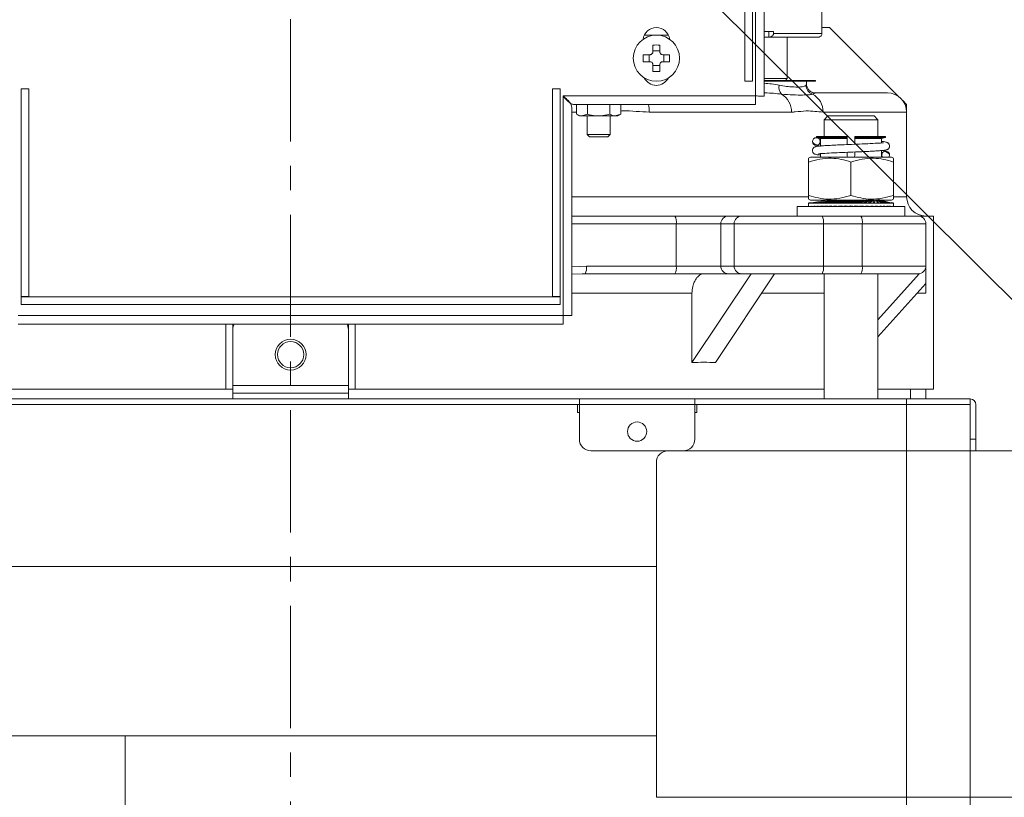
# Model space of a CAD drawing. Header units: inches. Extents: x 201967 to 338763, y -32705 to 30884.
# Tile 46 of 236: x 319928 to 319954, y -10891 to -10871. Entities that reach past the tile are written whole.
import ezdxf

# ---------------------------------------------------------------- set-up
doc = ezdxf.new("R2010")
doc.units = ezdxf.units.IN
doc.header["$MEASUREMENT"] = 0
doc.linetypes.add('CENTER', pattern=[50.8, 31.75, -6.35, 6.35, -6.35])
for name, color, linetype, lineweight in [('01 a1 KONSTRUKCJA żelebet', 200, 'Continuous', 53), ('01h3 KONSTRUKCJA pozycje słupy', 252, 'Continuous', 13), ('KRESKOWANIE-URWANIE', 3, 'Continuous', 13), ('OSIE', 6, 'CENTER', 13), ('wymiar', 1, 'Continuous', 15)]:
    doc.layers.add(name, color=color, linetype=linetype, lineweight=lineweight)
doc.styles.add('RomanS', font='romans.shx')
doc.dimstyles.new('DIM100txt12', dxfattribs={"dimtxt": 12, "dimasz": 1.05, "dimexe": 0, "dimexo": 8, "dimgap": 4, "dimtad": 1, "dimdec": 7, "dimrnd": 0.5, "dimdsep": 46, "dimtxsty": 'RomanS', "dimblk1": 'DIM', "dimblk2": 'DIM', "dimsah": 1, "dimcen": 0.09, "dimse1": 1, "dimse2": 1, "dimclrt": 256, "dimadec": 1, "dimazin": 0, "dimtfac": 1, "dimtdec": 7, "dimtix": 1, "dimtofl": 0, "dimtmove": 2, "dimatfit": 3, "dimfxl": 1, "dimtolj": 1, "dimtzin": 0, "dimarcsym": 0})

# ---------------------------------------------------------------- blocks, each defined once
blk = doc.blocks.new('A$C5C5F7205')
at = {"layer": 'KRESKOWANIE-URWANIE'}
for p, q in [((230, 1350), (404, 1350)), ((407, 1306), (230, 1306))]:
    blk.add_line(p, q, dxfattribs=at)
blk.add_lwpolyline([(230, 1377), (230, 1290), (100, 1290), (100, 1377, -0.414214), (103, 1380), (227, 1380, -0.414214)], format="xyb", close=True, dxfattribs=at)
blk.add_lwpolyline([(368, 707.5), (368, 1306), (407, 1306, -0.414214), (415, 1298), (415, 707.5)], format="xyb", dxfattribs=at)
blk = doc.blocks.new('A$C195A4306')
at = {"layer": 'KRESKOWANIE-URWANIE'}
for p, q in [((55, 824.37), (55, 672.66)), ((57.24, 824.37), (57.24, 672.69)), ((58, 735.5), (58, 676.5)), ((60, 735.5), (60, 676.5)), ((40, 688.95), (40, 694.5)), ((20, 672.5), (38, 690.5)), ((38, 690.5), (40, 690.5)), ((40, 688.95), (52.55, 688.95)), ((52.55, 689.45), (55, 689.45)), ((52.55, 688.95), (52.55, 689.45)), ((53.81, 689.45), (53.81, 687.95)), ((79.86, 688.5), (86.14, 688.5)), ((53.88, 687.95), (41, 687.95)), ((49, 687.95), (49, 677.2)), ((53.81, 687.95), (53.88, 687.95)), ((53.88, 687.95), (55, 687.95)), ((82.09, 684.14), (82.09, 685.92)), ((83.91, 685.92), (83.91, 684.14)), ((79.58, 683.41), (81.36, 683.41)), ((81.1, 683.41), (81.1, 681.59)), ((83.91, 684.4), (82.09, 684.4)), ((84.64, 683.41), (86.42, 683.41)), ((84.9, 681.59), (84.9, 683.41)), ((81.36, 681.59), (79.58, 681.59)), ((82.09, 679.08), (82.09, 680.86)), ((82.09, 680.6), (83.91, 680.6)), ((83.91, 680.86), (83.91, 679.08)), ((86.42, 681.59), (84.64, 681.59)), ((41.7, 676.7), (41.7, 676.5)), ((41.7, 676.7), (41.84, 676.7)), ((41.7, 676.5), (41.84, 676.5)), ((41.84, 676.7), (41.84, 676.5)), ((41.84, 676.7), (55, 676.7)), ((41.84, 676.5), (55, 676.5)), ((44, 676.5), (44, 675.79)), ((49, 677.2), (49.5, 676.7)), ((49, 677.2), (55, 677.2)), ((58, 676.5), (60, 676.5)), ((23, 673.5), (41.77, 673.5)), ((41.77, 673.5), (41.83, 673.5)), ((54.74, 673.5), (55, 673.5)), ((55, 672.66), (56.5, 672.66)), ((57.24, 672.69), (107.24, 672.69)), ((107.24, 672.69), (107.24, 615.69)), ((108, 674.5), (110, 674.5)), ((108, 620.6), (108, 674.5)), ((110, 620.6), (110, 674.5)), ((248, 674.5), (246, 674.5)), ((246, 674.5), (246, 620.6)), ((248, 674.5), (248, 620.6)), ((18, 670.5), (19, 671.5)), ((18, 646.5), (18, 670.5)), ((57.21, 670.45), (57.21, 671.95)), ((57.21, 670.45), (104.29, 670.45)), ((92.23, 670.45), (92.23, 667.95)), ((95.11, 670.45), (95.11, 667.95)), ((100.89, 670.45), (100.89, 667.95)), ((103.77, 670.45), (103.77, 667.95)), ((18, 668.5), (18, 646.5)), ((39.71, 668.5), (18, 668.5)), ((84.83, 668.5), (47.93, 668.5)), ((92.23, 667.95), (93, 667.5)), ((92.23, 667.95), (93.67, 667.5)), ((100.89, 667.95), (102.33, 667.5)), ((103, 667.5), (103.77, 667.95)), ((105, 668.5), (103.77, 668.5)), ((105, 669.74), (105, 615.66)), ((26.45, 667.5), (25.45, 666.5)), ((25.45, 666.5), (25.45, 662.2)), ((39.45, 666.5), (25.45, 666.5)), ((26.45, 667.5), (38.45, 667.5)), ((39.45, 666.5), (38.45, 667.5)), ((39.45, 662.2), (39.45, 666.5)), ((93.67, 667.5), (93, 667.5)), ((98, 667.5), (93.67, 667.5)), ((95, 667.5), (95, 662.7)), ((102.33, 667.5), (98, 667.5)), ((101, 662.7), (101, 667.5)), ((103, 667.5), (102.33, 667.5)), ((95, 662.7), (95.6, 662.1)), ((95, 662.7), (101, 662.7)), ((100.4, 662.1), (101, 662.7)), ((23.51, 662.2), (23.51, 661.9)), ((23.51, 662.2), (31.45, 662.2)), ((23.51, 661.9), (31.45, 661.9)), ((23.51, 661.9), (24.51, 661.63)), ((24.51, 661.63), (31.45, 661.63)), ((24.51, 661.63), (24.51, 660.5)), ((31.45, 661.9), (31.45, 662.2)), ((31.45, 661.63), (31.45, 661.9)), ((31.45, 660.14), (31.45, 661.63)), ((33.45, 662.2), (41.4, 662.2)), ((33.45, 662.2), (33.45, 661.9)), ((33.45, 661.9), (41.4, 661.9)), ((33.45, 661.9), (33.45, 661.63)), ((33.45, 661.63), (40.39, 661.63)), ((33.45, 661.63), (33.45, 660.06)), ((40.39, 661.63), (41.4, 661.9)), ((40.39, 659.69), (40.39, 661.63)), ((41.4, 661.9), (41.4, 662.2)), ((100.4, 662.1), (95.6, 662.1)), ((24.51, 658.51), (24.51, 657.22)), ((31.45, 657.22), (31.45, 658.14)), ((33.45, 658.06), (33.45, 657.22)), ((40.39, 657.22), (40.39, 657.7)), ((21.95, 656.8), (21.45, 656.51)), ((21.45, 655.53), (21.45, 646.87)), ((21.95, 656.8), (42.95, 656.8)), ((32.45, 655.53), (32.45, 646.87)), ((43.45, 656.51), (42.95, 656.8)), ((43.45, 655.53), (43.45, 646.87)), ((18, 646.5), (21.43, 646.5)), ((21.45, 644.9), (21.44, 644.9)), ((21.45, 645.89), (21.95, 645.6)), ((21.45, 644.9), (21.45, 644.8)), ((21.45, 644.9), (21.45, 644.9)), ((21.45, 644.81), (21.45, 644.09)), ((21.45, 644.8), (21.52, 644.8)), ((22, 645.01), (21.52, 644.9)), ((21.52, 644.9), (21.52, 644.8)), ((21.52, 644.9), (21.56, 644.9)), ((21.56, 644.8), (21.52, 644.8)), ((21.56, 644.9), (21.73, 644.94)), ((21.56, 644.9), (21.56, 644.8)), ((21.75, 644.85), (21.56, 644.8)), ((21.56, 644.8), (21.75, 644.8)), ((22.02, 644.97), (21.75, 644.9)), ((21.75, 644.9), (21.84, 644.9)), ((21.75, 644.9), (21.75, 644.8)), ((21.84, 644.8), (21.75, 644.8)), ((21.84, 644.9), (22.12, 644.97)), ((21.84, 644.9), (21.84, 644.8)), ((22.16, 644.88), (21.84, 644.8)), ((21.84, 644.8), (22.16, 644.8)), ((32.45, 645.6), (21.95, 645.6)), ((22.16, 644.9), (22.29, 644.9)), ((22.16, 644.9), (22.16, 644.8)), ((22.29, 644.8), (22.16, 644.8)), ((22.29, 644.9), (22.66, 645.01)), ((22.71, 644.93), (22.29, 644.8)), ((22.29, 644.9), (22.29, 644.8)), ((22.29, 644.8), (22.73, 644.8)), ((24.96, 645.7), (22.73, 644.9)), ((22.73, 644.9), (22.9, 644.9)), ((22.73, 644.9), (22.73, 644.8)), ((22.9, 644.8), (22.73, 644.8)), ((22.9, 644.9), (25.01, 645.7)), ((23.39, 644.99), (22.9, 644.8)), ((22.9, 644.9), (22.9, 644.8)), ((22.9, 644.8), (23.45, 644.8)), ((25.07, 645.7), (23.45, 644.9)), ((23.45, 644.9), (23.45, 644.8)), ((23.45, 644.9), (23.66, 644.9)), ((23.66, 644.8), (23.45, 644.8)), ((23.66, 644.9), (25.19, 645.7)), ((25.19, 645.6), (23.66, 644.8)), ((23.66, 644.9), (23.66, 644.8)), ((23.66, 644.8), (24.31, 644.8)), ((25.3, 645.7), (24.31, 644.9)), ((24.31, 644.9), (24.55, 644.9)), ((24.31, 644.9), (24.31, 644.8)), ((24.55, 644.8), (24.31, 644.8)), ((24.55, 644.9), (25.48, 645.7)), ((25.48, 645.6), (24.55, 644.8)), ((24.55, 644.9), (24.55, 644.8)), ((24.55, 644.8), (25.31, 644.8)), ((25.63, 645.7), (25.31, 644.9)), ((25.31, 644.9), (25.57, 644.9)), ((25.31, 644.9), (25.31, 644.8)), ((25.57, 644.8), (25.31, 644.8)), ((25.57, 644.9), (25.89, 645.7)), ((25.89, 645.6), (25.57, 644.8)), ((25.57, 644.9), (25.57, 644.8)), ((25.57, 644.8), (26.41, 644.8)), ((26.08, 645.7), (26.41, 644.9)), ((26.41, 644.8), (26.08, 645.6)), ((26.7, 644.9), (26.39, 645.7)), ((26.41, 644.9), (26.7, 644.9)), ((26.41, 644.9), (26.41, 644.8)), ((26.7, 644.8), (26.41, 644.8)), ((26.63, 645.7), (27.61, 644.9)), ((27.61, 644.8), (26.63, 645.6)), ((26.7, 644.9), (26.7, 644.8)), ((26.7, 644.8), (27.61, 644.8)), ((27.93, 644.9), (26.99, 645.7)), ((27.26, 645.7), (28.89, 644.9)), ((28.89, 644.8), (27.26, 645.6)), ((27.61, 644.9), (27.93, 644.9)), ((27.61, 644.9), (27.61, 644.8)), ((27.93, 644.8), (27.61, 644.8)), ((29.22, 644.9), (27.68, 645.7)), ((27.93, 644.9), (27.93, 644.8)), ((27.93, 644.8), (28.89, 644.8)), ((27.98, 645.7), (30.22, 644.9)), ((30.22, 644.8), (27.98, 645.6)), ((30.56, 644.9), (28.45, 645.7)), ((31.59, 644.8), (28.77, 645.6)), ((28.89, 644.9), (29.22, 644.9)), ((28.89, 644.9), (28.89, 644.8)), ((29.22, 644.8), (28.89, 644.8)), ((29.22, 644.9), (29.22, 644.8)), ((29.22, 644.8), (30.22, 644.8)), ((31.93, 644.9), (29.27, 645.7)), ((32.97, 644.8), (29.62, 645.6)), ((30.22, 644.9), (30.22, 644.8)), ((30.22, 644.9), (30.56, 644.9)), ((30.56, 644.8), (30.22, 644.8)), ((30.56, 644.9), (30.56, 644.8)), ((30.56, 644.8), (31.59, 644.8)), ((33.32, 644.9), (30.58, 645.59)), ((34.68, 644.9), (31.44, 645.62)), ((31.59, 644.9), (31.59, 644.8)), ((31.59, 644.9), (31.93, 644.9)), ((31.93, 644.8), (31.59, 644.8)), ((31.93, 644.9), (31.93, 644.8)), ((31.93, 644.8), (32.97, 644.8)), ((34.34, 644.8), (32.13, 645.26)), ((36.02, 644.9), (32.38, 645.62)), ((42.95, 645.6), (32.45, 645.6)), ((32.97, 644.9), (32.97, 644.8)), ((32.97, 644.9), (33.32, 644.9)), ((33.32, 644.8), (32.97, 644.8)), ((33.32, 644.9), (33.32, 644.8)), ((33.32, 644.8), (34.34, 644.8)), ((37.29, 644.9), (33.58, 645.58)), ((33.93, 645.6), (38.2, 644.9)), ((34.34, 644.9), (34.34, 644.8)), ((34.34, 644.9), (34.68, 644.9)), ((34.68, 644.8), (34.34, 644.8)), ((38.49, 644.9), (34.4, 645.61)), ((34.68, 644.9), (34.68, 644.8)), ((34.68, 644.8), (35.68, 644.8)), ((35.68, 644.8), (34.73, 644.98)), ((34.88, 645.6), (39.33, 644.9)), ((39.6, 644.9), (35.54, 645.57)), ((35.68, 644.9), (35.68, 644.8)), ((35.68, 644.9), (36.02, 644.9)), ((36.02, 644.8), (35.68, 644.8)), ((35.79, 645.6), (40.35, 644.9)), ((36.02, 644.9), (36.02, 644.8)), ((36.02, 644.8), (36.98, 644.8)), ((36.98, 644.8), (36.05, 644.96)), ((40.59, 644.9), (36.22, 645.61)), ((36.66, 645.6), (41.25, 644.9)), ((36.98, 644.9), (37.29, 644.9)), ((36.98, 644.9), (36.98, 644.8)), ((37.29, 644.8), (36.98, 644.8)), ((41.45, 644.9), (37.05, 645.61)), ((37.29, 644.9), (37.29, 644.8)), ((37.29, 644.8), (38.2, 644.8)), ((38.2, 644.8), (37.32, 644.94)), ((38.2, 644.9), (38.2, 644.8)), ((38.2, 644.9), (38.49, 644.9)), ((38.49, 644.8), (38.2, 644.8)), ((38.49, 644.9), (38.49, 644.8)), ((38.49, 644.8), (39.33, 644.8)), ((39.33, 644.8), (38.51, 644.93)), ((42.74, 644.9), (38.66, 645.58)), ((39.33, 644.9), (39.6, 644.9)), ((39.33, 644.9), (39.33, 644.8)), ((39.6, 644.8), (39.33, 644.8)), ((40.35, 644.8), (39.6, 644.91)), ((39.6, 644.9), (39.6, 644.8)), ((39.6, 644.8), (40.35, 644.8)), ((40.35, 644.9), (40.35, 644.8)), ((40.35, 644.9), (40.59, 644.9)), ((40.59, 644.8), (40.35, 644.8)), ((40.59, 644.9), (40.59, 644.8)), ((40.59, 644.8), (41.25, 644.8)), ((41.25, 644.8), (40.64, 644.91)), ((41.25, 644.9), (41.25, 644.8)), ((41.25, 644.9), (41.45, 644.9)), ((41.45, 644.8), (41.25, 644.8)), ((41.45, 644.9), (41.45, 644.8)), ((42, 644.8), (41.45, 644.89)), ((41.45, 644.8), (42, 644.8)), ((41.49, 644.98), (42, 644.9)), ((42.17, 644.9), (41.6, 644.99)), ((42, 644.9), (42, 644.8)), ((42, 644.9), (42.17, 644.9)), ((42.17, 644.8), (42, 644.8)), ((42.17, 644.9), (42.17, 644.8)), ((42.61, 644.8), (42.17, 644.87)), ((42.17, 644.8), (42.61, 644.8)), ((42.21, 644.96), (42.61, 644.9)), ((42.61, 644.9), (42.61, 644.8)), ((42.61, 644.9), (42.74, 644.9)), ((42.74, 644.8), (42.61, 644.8)), ((42.74, 644.9), (42.74, 644.8)), ((43.06, 644.8), (42.74, 644.85)), ((42.74, 644.8), (43.06, 644.8)), ((42.77, 644.95), (43.06, 644.9)), ((43.15, 644.9), (42.86, 644.95)), ((42.95, 645.6), (43.45, 645.89)), ((43.06, 644.9), (43.06, 644.8)), ((43.06, 644.9), (43.15, 644.9)), ((43.15, 644.8), (43.06, 644.8)), ((43.15, 644.9), (43.15, 644.8)), ((43.34, 644.8), (43.15, 644.83)), ((43.15, 644.8), (43.34, 644.8)), ((43.39, 644.9), (43.17, 644.94)), ((43.17, 644.93), (43.34, 644.9)), ((43.34, 644.9), (43.34, 644.8)), ((43.34, 644.9), (43.39, 644.9)), ((43.39, 644.8), (43.34, 644.8)), ((43.39, 644.9), (43.39, 644.8)), ((43.39, 644.8), (43.45, 644.8)), ((43.41, 646.5), (105, 646.5)), ((43.45, 644.9), (43.45, 644.8)), ((43.45, 644.9), (43.45, 644.8)), ((43.45, 644.09), (43.45, 644.81)), ((43.45, 644.8), (43.45, 644.8)), ((18.45, 644), (18.45, 641.5)), ((18.45, 644), (46.45, 644)), ((21.45, 644.1), (21.45, 644)), ((21.52, 644.1), (21.52, 644)), ((21.56, 644.1), (21.56, 644)), ((21.7, 644.03), (21.56, 644)), ((21.75, 644.1), (21.75, 644)), ((21.84, 644.1), (21.84, 644)), ((22.16, 644.08), (21.84, 644)), ((22.16, 644.1), (22.16, 644)), ((22.65, 644.11), (22.29, 644)), ((22.29, 644.1), (22.44, 644.1)), ((22.29, 644.1), (22.29, 644)), ((22.73, 644.1), (22.73, 644)), ((22.9, 644.1), (23.1, 644.1)), ((22.9, 644.1), (22.9, 644)), ((23.16, 644.1), (22.9, 644)), ((23.45, 644.1), (23.45, 644)), ((23.66, 644.1), (24.06, 644.1)), ((23.66, 644.1), (23.66, 644)), ((23.85, 644.1), (23.66, 644)), ((24.31, 644.1), (24.31, 644)), ((24.55, 644.1), (24.92, 644.1)), ((24.55, 644.1), (24.55, 644)), ((25.31, 644.1), (25.31, 644)), ((25.57, 644.1), (26.21, 644.1)), ((25.57, 644.1), (25.57, 644)), ((26.41, 644.1), (26.41, 644)), ((26.7, 644.1), (27.27, 644.1)), ((26.7, 644.1), (26.7, 644)), ((27.61, 644.1), (27.61, 644)), ((27.93, 644.1), (28.68, 644.1)), ((27.93, 644.1), (27.93, 644)), ((28.89, 644), (28.68, 644.1)), ((28.89, 644.1), (28.89, 644)), ((29.22, 644.1), (30.22, 644.1)), ((29.22, 644.1), (29.22, 644)), ((30.22, 644), (29.94, 644.1)), ((30.22, 644.1), (30.22, 644)), ((30.56, 644.1), (31.59, 644.1)), ((30.56, 644.1), (30.56, 644)), ((31.59, 644), (31.15, 644.12)), ((31.59, 644.1), (31.59, 644)), ((31.93, 644.1), (32.97, 644.1)), ((31.93, 644.1), (31.93, 644)), ((32.97, 644), (32.45, 644.12)), ((32.97, 644.1), (32.97, 644)), ((33.32, 644.1), (34.34, 644.1)), ((33.32, 644.1), (33.32, 644)), ((34.34, 644), (33.75, 644.12)), ((34.34, 644.1), (34.34, 644)), ((34.68, 644.1), (35.68, 644.1)), ((34.68, 644.1), (34.68, 644)), ((35.68, 644), (35.03, 644.12)), ((35.68, 644.1), (35.68, 644)), ((36.02, 644.1), (36.02, 644)), ((36.22, 644.1), (36.98, 644.1)), ((36.98, 644), (36.27, 644.12)), ((36.98, 644.1), (36.98, 644)), ((37.29, 644.1), (37.29, 644)), ((38.2, 644), (37.45, 644.12)), ((37.59, 644.1), (38.2, 644.1)), ((38.2, 644.1), (38.2, 644)), ((38.49, 644.1), (38.49, 644)), ((39.33, 644), (38.54, 644.12)), ((38.7, 644.1), (39.33, 644.1)), ((39.33, 644.1), (39.33, 644)), ((39.6, 644.1), (39.6, 644)), ((40.35, 644), (39.66, 644.11)), ((40.02, 644.1), (40.35, 644.1)), ((40.35, 644.1), (40.35, 644)), ((40.59, 644.1), (40.59, 644)), ((41.25, 644), (40.64, 644.09)), ((40.92, 644.1), (41.25, 644.1)), ((41.25, 644.1), (41.25, 644)), ((42, 644), (41.35, 644.1)), ((41.45, 644.1), (41.45, 644)), ((41.75, 644.1), (42, 644.1)), ((42, 644.1), (42, 644)), ((42.17, 644.1), (42.17, 644)), ((42.61, 644), (42.17, 644.07)), ((42.52, 644.1), (42.61, 644.1)), ((42.61, 644.1), (42.61, 644)), ((43.06, 644), (42.61, 644.07)), ((42.74, 644.1), (42.74, 644)), ((43.06, 644.1), (43.06, 644)), ((43.34, 644), (43.06, 644.05)), ((43.15, 644.1), (43.15, 644)), ((43.34, 644.1), (43.34, 644)), ((43.39, 644.1), (43.39, 644)), ((43.45, 644.1), (43.45, 644)), ((43.45, 644.1), (43.45, 644)), ((46.45, 641.5), (46.45, 644)), ((11, 641.5), (11, 596.5)), ((11, 641.5), (15, 641.5)), ((13, 628.5), (13, 639.5)), ((29.53, 639.5), (13, 639.5)), ((15, 641.5), (29.87, 641.5)), ((39.62, 639.5), (29.53, 639.5)), ((29.53, 639.5), (29.53, 628.5)), ((29.87, 641.5), (39.97, 641.5)), ((39.62, 628.5), (39.62, 639.5)), ((62.79, 639.5), (39.62, 639.5)), ((39.97, 641.5), (60.82, 641.5)), ((60.82, 641.5), (64.29, 641.5)), ((62.79, 639.5), (62.79, 628.5)), ((66.26, 639.5), (62.79, 639.5)), ((64.29, 641.5), (78.2, 641.5)), ((66.26, 628.5), (66.26, 639.5)), ((77.85, 639.5), (66.26, 639.5)), ((77.85, 639.5), (77.85, 628.5)), ((105, 639.5), (77.85, 639.5)), ((78.2, 641.5), (105, 641.5)), ((13, 628.5), (29.53, 628.5)), ((13, 628.5), (13, 623.99)), ((29.53, 628.5), (39.62, 628.5)), ((39.62, 628.5), (62.79, 628.5)), ((62.79, 628.5), (66.26, 628.5)), ((66.26, 628.5), (77.85, 628.5)), ((77.85, 628.5), (101.17, 628.5)), ((101.17, 628.5), (105, 628.31)), ((25.45, 614.56), (14.73, 626.52)), ((29.87, 626.5), (15, 626.5)), ((25.45, 626.5), (25.45, 594)), ((39.97, 626.5), (29.87, 626.5)), ((39.45, 594), (39.45, 626.5)), ((60.82, 626.5), (39.97, 626.5)), ((67.62, 603.45), (52.28, 626.5)), ((73.75, 603.45), (58.41, 626.5)), ((64.29, 626.5), (60.82, 626.5)), ((78.2, 626.5), (64.29, 626.5)), ((101.52, 626.5), (78.2, 626.5)), ((102.31, 626.48), (101.52, 626.5)), ((105, 626.4), (102.31, 626.48)), ((25.45, 610.1), (13, 623.99)), ((15.23, 621.5), (13, 621.5)), ((55.61, 621.5), (39.45, 621.5)), ((73.75, 621.5), (73.75, 603.45)), ((105, 621.5), (73.75, 621.5)), ((110, 620.6), (108, 620.6)), ((108, 618.5), (108, 620.5)), ((248, 620.5), (108, 620.5)), ((246, 620.6), (248, 620.6)), ((248, 618.5), (248, 620.5)), ((248, 618.5), (108, 618.5)), ((105, 615.66), (106.5, 615.66)), ((107.21, 613.45), (107.21, 614.95)), ((107.24, 615.69), (248.76, 615.69)), ((107.21, 613.45), (248.79, 613.45)), ((161.2, 596.5), (161.2, 613.45)), ((163, 613.45), (163, 612)), ((163, 597.5), (163, 612)), ((193, 612), (193, 613.45)), ((193, 597.5), (193, 612)), ((194.8, 613.45), (194.8, 596.5)), ((11, 596.5), (25.45, 596.5)), ((13, 596.5), (13, 594)), ((17, 596.5), (17, 594)), ((39.45, 596.5), (161.2, 596.5)), ((163, 596.5), (161.2, 596.5)), ((193, 597.5), (163, 597.5)), ((163, 595.5), (163, 597.5)), ((193, 595.5), (193, 597.5)), ((194.8, 596.5), (193, 596.5)), ((194.8, 596.5), (316.55, 596.5)), ((1.5, 592.5), (1.5, 594)), ((1.5, 594), (18, 594)), ((18, 592.5), (18, 594)), ((18, 594), (73, 594)), ((73, 594), (103, 594)), ((73, 592.5), (73, 594)), ((103, 594), (103, 592.5)), ((103, 594), (253, 594)), ((163, 594), (163, 595.5)), ((193, 595.5), (163, 595.5)), ((193, 594), (193, 595.5)), ((0, 583.5), (0, 592.5)), ((1.5, 592.5), (18, 592.5)), ((1.5, 592.5), (1.5, 239.5)), ((18, 592.5), (73, 592.5)), ((18, 592.5), (18, 239.5)), ((18, 592.5), (72.5, 592.5)), ((72.5, 590.5), (72.5, 592.5)), ((73, 583.5), (73, 592.5)), ((103, 592.5), (73, 592.5)), ((103, 583.5), (103, 592.5)), ((103, 592.5), (253, 592.5)), ((103.5, 592.5), (103.5, 590.5)), ((103.5, 592.5), (252.5, 592.5)), ((73, 590.5), (72.5, 590.5)), ((103.5, 590.5), (103, 590.5)), ((0, 583.5), (1.5, 583.5)), ((0, 580.5), (0, 583.5)), ((1.5, 580.5), (0, 580.5)), ((76, 580.5), (100, 580.5))]:
    blk.add_line(p, q, dxfattribs=at)
at = {"layer": 'KRESKOWANIE-URWANIE', "flags": 128}
blk.add_lwpolyline([(22.61, 656.8), (22.52, 656.97), (22.44, 657.35)], dxfattribs=at)
at = {"layer": 'KRESKOWANIE-URWANIE'}
for centre, radius in [((83, 682.5), 6), ((41.46, 660.85), 1), ((178, 605.5), 4), ((178, 605.5), 3.4), ((88, 585.5), 2.5)]:
    blk.add_circle(centre, radius, dxfattribs=at)
for centre, radius, start, end in [((83, 686.95), 3.5, 7.2804, 172.7196), ((83, 656.33), 29.6, 88.2333, 91.7667), ((109.27, 682.5), 29.7, 178.2391, 181.7609), ((56.73, 682.5), 29.7, 358.2391, 1.7609), ((83, 708.82), 29.75, 268.2424, 271.7576), ((41.6, 675.54), 2.53, 289.5267, 358.5973), ((48.56, 674.87), 2.59, 318.5983, 13.6071), ((83, 678.95), 3.5, 206.6534, 333.3466), ((23, 668.5), 5, 90, 180), ((44.75, 668.67), 5.04, 117.1204, 181.9078), ((53.01, 668.72), 5.09, 119.5181, 182.5334), ((54.62, 673.89), 0.41, 286.9049, 339.435), ((92.99, 668.52), 8.16, 166.3478, 180.165), ((23.44, 657.35), 1, 326.633, 180), ((13, 646.5), 5, 270, 0), ((15, 639.5), 2, 90, 180), ((32.67, 639.98), 3.18, 151.5179, 188.7802), ((42.76, 639.98), 3.18, 151.5179, 188.7802), ((60.81, 639.52), 1.98, 359.5632, 89.5602), ((64.28, 639.52), 1.98, 359.564, 89.5602), ((80.99, 639.98), 3.18, 151.5179, 188.7802), ((15, 628.5), 2, 180, 270), ((32.67, 628.02), 3.18, 171.2206, 208.4806), ((42.76, 628.02), 3.18, 171.2206, 208.4806), ((60.81, 628.48), 1.98, 270.4415, 0.4368), ((64.28, 628.48), 1.98, 270.4415, 0.436), ((80.99, 628.02), 3.18, 171.2206, 208.4806), ((104.31, 628.02), 3.18, 171.2199, 208.4814), ((166, 612), 3, 150, 180), ((190, 612), 3, 0, 30), ((1.5, 592.5), 1.5, 90, 180), ((76, 583.5), 3, 180, 270), ((100, 583.5), 3, 270, 0)]:
    blk.add_arc(centre, radius, start, end, dxfattribs=at)
blk.add_ellipse((178, 442.23), major_axis=(152.79, -144.71), ratio=0.465866, start_param=2.660522, end_param=2.708431, dxfattribs=at)
for points, knots in [([(41, 687.95), (41, 687.95), (40.91, 687.95), (40.72, 687.98), (40.44, 688.1), (40.19, 688.33), (40.03, 688.62), (40.01, 688.84), (40, 688.95)], [0, 0, 0, 0, 0.005583, 0.165792, 0.381096, 0.589431, 0.794669, 1, 1, 1, 1]), ([(52.55, 688.95), (52.56, 688.86), (52.58, 688.68), (52.74, 688.42), (53.03, 688.16), (53.42, 688), (53.7, 687.97), (53.81, 687.95)], [0, 0, 0, 0, 0.151796, 0.302903, 0.514949, 0.808194, 1, 1, 1, 1]), ([(81.36, 683.41), (81.44, 683.42), (81.6, 683.44), (81.82, 683.56), (81.98, 683.74), (82.07, 683.95), (82.08, 684.09), (82.09, 684.14)], [0, 0, 0, 0, 0.213468, 0.427013, 0.638826, 0.849936, 1, 1, 1, 1]), ([(83.91, 684.14), (83.92, 684.06), (83.94, 683.9), (84.06, 683.68), (84.24, 683.52), (84.45, 683.43), (84.59, 683.42), (84.64, 683.41)], [0, 0, 0, 0, 0.213498, 0.427019, 0.638851, 0.849937, 1, 1, 1, 1]), ([(82.09, 680.86), (82.08, 680.94), (82.06, 681.1), (81.94, 681.32), (81.76, 681.48), (81.55, 681.57), (81.41, 681.58), (81.36, 681.59)], [0, 0, 0, 0, 0.213444, 0.427013, 0.638848, 0.849935, 1, 1, 1, 1]), ([(84.64, 681.59), (84.56, 681.58), (84.4, 681.56), (84.18, 681.44), (84.02, 681.26), (83.93, 681.05), (83.92, 680.91), (83.91, 680.86)], [0, 0, 0, 0, 0.213468, 0.427036, 0.638871, 0.849933, 1, 1, 1, 1]), ([(43.97, 675.78), (43.98, 675.65), (43.99, 675.28), (43.72, 674.59), (43.17, 673.96), (42.51, 673.6), (42.01, 673.5), (41.83, 673.51), (41.78, 673.51)], [0, 0, 0, 0, 0.112262, 0.32064, 0.545658, 0.742652, 0.925952, 1, 1, 1, 1]), ([(44.03, 675.79), (44.03, 675.72), (44.03, 675.63), (44.11, 675.51), (44.13, 675.48)], [0, 0, 0, 0, 0.749573, 1, 1, 1, 1]), ([(44.13, 675.48), (44.39, 675.32), (44.8, 675.06), (46.11, 674.99), (47.49, 675.02), (49.15, 675.15), (50.43, 675.37), (51.08, 675.48)], [0, 0, 0, 0, 0.286233, 0.463234, 0.645147, 0.820088, 1, 1, 1, 1]), ([(51.08, 675.48), (51.74, 675.62), (52.97, 675.87), (54.36, 675.94), (55, 675.97)], [0, 0, 0, 0, 0.534358, 1, 1, 1, 1]), ([(42.45, 673.15), (42.26, 673.24), (41.88, 673.42), (41.81, 673.47), (41.77, 673.5)], [0, 0, 0, 0, 0.495881, 1, 1, 1, 1]), ([(50.51, 673.15), (49.48, 673.07), (47.39, 672.92), (45.09, 672.94), (43.45, 672.94), (42.79, 673.08), (42.45, 673.15)], [0, 0, 0, 0, 0.276766, 0.561639, 0.7788, 1, 1, 1, 1]), ([(54.74, 673.5), (53.99, 673.47), (52.5, 673.42), (51.17, 673.24), (50.51, 673.15)], [0, 0, 0, 0, 0.49517, 1, 1, 1, 1]), ([(57.24, 672.69), (56.94, 672.68), (56.36, 672.68), (55.62, 672.67), (55.1, 672.66), (55.03, 672.66), (55, 672.66)], [0, 0, 0, 0, 0.25, 0.499994, 0.75, 1, 1, 1, 1]), ([(57.21, 670.45), (57.21, 670.48), (57.21, 670.55), (57.22, 671.07), (57.23, 671.81), (57.23, 672.39), (57.24, 672.69)], [0, 0, 0, 0, 0.249999, 0.5, 0.750001, 1, 1, 1, 1]), ([(107.24, 672.69), (106.96, 672.36), (106.41, 671.7), (105.58, 670.91), (104.88, 670.5), (104.45, 670.46), (104.29, 670.45)], [0, 0, 0, 0, 0.280268, 0.560948, 0.841636, 1, 1, 1, 1]), ([(105, 669.74), (105.04, 670.02), (105.13, 670.57), (105.77, 671.39), (106.54, 672.1), (107.05, 672.53), (107.24, 672.69)], [0, 0, 0, 0, 0.280264, 0.560956, 0.841638, 1, 1, 1, 1]), ([(47.93, 668.5), (47.59, 668.51), (46.28, 668.56), (44.23, 668.91), (41.83, 668.69), (40.42, 668.56), (39.71, 668.5)], [0, 0, 0, 0, 0.115428, 0.449721, 0.724628, 1, 1, 1, 1]), ([(92.23, 668.77), (92.06, 668.79), (90.71, 668.88), (88.23, 668.67), (85.96, 668.56), (84.83, 668.5)], [0, 0, 0, 0, 0.066647, 0.532927, 1, 1, 1, 1]), ([(93.67, 667.5), (93.7, 667.5), (94.19, 667.51), (94.67, 667.73), (95.11, 667.95)], [0, 0, 0, 0, 0.070193, 1, 1, 1, 1]), ([(95.11, 667.95), (95.36, 667.88), (96.3, 667.62), (97.27, 667.55), (98, 667.5)], [0, 0, 0, 0, 0.257552, 1, 1, 1, 1]), ([(98, 667.5), (98.26, 667.51), (99.24, 667.53), (100.19, 667.77), (100.89, 667.95)], [0, 0, 0, 0, 0.268637, 1, 1, 1, 1]), ([(102.33, 667.5), (102.36, 667.5), (102.85, 667.51), (103.33, 667.73), (103.77, 667.95)], [0, 0, 0, 0, 0.070211, 1, 1, 1, 1]), ([(24.51, 660.86), (24.33, 660.85), (23.88, 660.81), (23.43, 660.74), (23.09, 660.64), (22.89, 660.52), (22.74, 660.41), (22.56, 660.19), (22.45, 659.91), (22.43, 659.65), (22.47, 659.4), (22.58, 659.16), (22.73, 658.97), (22.88, 658.84), (23.06, 658.74), (23.22, 658.68), (23.53, 658.61), (24.09, 658.54), (25.01, 658.46), (26.29, 658.38), (27.76, 658.3), (29.22, 658.23), (31.03, 658.16), (33.38, 658.06), (36.23, 657.94), (38.86, 657.81), (40.31, 657.72), (40.9, 657.66), (40.92, 657.66), (40.93, 657.67)], [0, 0, 0, 0, 0.030358, 0.076763, 0.109826, 0.121412, 0.130347, 0.140624, 0.152396, 0.162136, 0.169852, 0.17974, 0.188007, 0.196805, 0.206756, 0.225861, 0.257172, 0.300535, 0.355157, 0.414578, 0.469004, 0.51736, 0.559786, 0.639548, 0.727589, 0.824241, 0.921485, 0.970497, 1, 1, 1, 1]), ([(40.39, 657.34), (40.57, 657.35), (41.03, 657.39), (41.47, 657.46), (41.81, 657.56), (42.02, 657.68), (42.17, 657.79), (42.34, 658.01), (42.45, 658.29), (42.47, 658.55), (42.43, 658.8), (42.33, 659.04), (42.18, 659.23), (42.02, 659.36), (41.84, 659.46), (41.68, 659.52), (41.37, 659.59), (40.81, 659.66), (39.89, 659.74), (38.61, 659.82), (37.14, 659.9), (35.68, 659.97), (33.87, 660.04), (31.53, 660.14), (28.67, 660.26), (26.04, 660.39), (24.59, 660.48), (24.01, 660.54), (23.98, 660.54), (23.97, 660.53)], [0, 0, 0, 0, 0.030358, 0.076763, 0.109826, 0.121412, 0.130347, 0.140624, 0.152396, 0.162136, 0.169852, 0.17974, 0.188008, 0.196805, 0.206756, 0.225861, 0.257172, 0.300535, 0.355157, 0.414578, 0.469004, 0.517359, 0.559786, 0.639549, 0.727589, 0.824241, 0.921485, 0.970497, 1, 1, 1, 1]), ([(40.39, 659.68), (40.42, 659.68), (40.65, 659.7), (40.83, 659.72), (41.08, 659.78), (41.12, 659.8), (41.14, 659.8), (41.15, 659.81), (41.16, 659.81), (41.17, 659.82), (41.17, 659.82), (41.18, 659.83), (41.18, 659.84), (41.19, 659.84), (41.19, 659.85), (41.2, 659.85), (41.2, 659.86), (41.22, 659.86), (41.25, 659.88), (41.32, 659.92), (41.55, 660.03), (41.93, 660.23), (42.36, 660.54), (42.43, 660.74), (42.46, 660.85)], [0, 0, 0, 0, 0.022642, 0.196639, 0.215469, 0.221544, 0.223916, 0.225988, 0.227949, 0.230008, 0.232365, 0.235139, 0.241996, 0.243533, 0.244921, 0.246253, 0.247605, 0.250671, 0.254618, 0.265928, 0.304117, 0.446795, 0.679961, 1, 1, 1, 1]), ([(24.43, 658.51), (24.26, 658.5), (24.07, 658.48), (23.82, 658.42), (23.78, 658.4), (23.76, 658.4), (23.75, 658.39), (23.74, 658.39), (23.73, 658.38), (23.73, 658.38), (23.72, 658.37), (23.72, 658.36), (23.72, 658.36), (23.71, 658.35), (23.71, 658.35), (23.7, 658.34), (23.68, 658.34), (23.66, 658.32), (23.58, 658.28), (23.35, 658.17), (22.97, 657.97), (22.54, 657.66), (22.48, 657.46), (22.44, 657.35)], [0, 0, 0, 0, 0.177098, 0.196389, 0.202612, 0.205042, 0.207164, 0.209169, 0.211277, 0.213692, 0.216535, 0.223559, 0.225133, 0.226555, 0.227919, 0.229304, 0.232445, 0.236487, 0.248073, 0.28719, 0.433339, 0.672176, 1, 1, 1, 1]), ([(32.45, 655.53), (31.5, 655.81), (29.57, 656.39), (26.71, 656.6), (23.97, 656.29), (22.3, 655.78), (21.45, 655.53)], [0, 0, 0, 0, 0.264607, 0.534952, 0.765347, 1, 1, 1, 1]), ([(21.45, 655.53), (21.45, 655.67), (21.45, 656.1), (21.45, 656.5), (21.45, 656.46), (21.45, 656.44)], [0, 0, 0, 0, 0.262349, 0.761226, 1, 1, 1, 1]), ([(24.51, 657.22), (24.51, 657.15), (24.51, 657), (24.51, 656.87), (24.5, 656.8)], [0, 0, 0, 0, 0.505301, 1, 1, 1, 1]), ([(31.55, 656.8), (31.51, 656.9), (31.46, 657.04), (31.45, 657.18), (31.45, 657.22)], [0, 0, 0, 0, 0.741055, 1, 1, 1, 1]), ([(43.45, 655.53), (42.5, 655.81), (40.57, 656.39), (37.71, 656.6), (34.97, 656.29), (33.3, 655.78), (32.45, 655.53)], [0, 0, 0, 0, 0.264606, 0.534951, 0.765344, 1, 1, 1, 1]), ([(33.45, 657.22), (33.45, 657.11), (33.44, 656.96), (33.36, 656.83), (33.34, 656.8)], [0, 0, 0, 0, 0.75851, 1, 1, 1, 1]), ([(40.4, 656.8), (40.4, 656.86), (40.39, 657), (40.39, 657.15), (40.39, 657.22)], [0, 0, 0, 0, 0.485673, 1, 1, 1, 1]), ([(43.45, 656.44), (43.45, 656.46), (43.45, 656.51), (43.45, 656.1), (43.45, 655.67), (43.45, 655.53)], [0, 0, 0, 0, 0.225926, 0.737642, 1, 1, 1, 1]), ([(21.45, 646.87), (22.41, 646.59), (24.34, 646.01), (27.2, 645.8), (29.93, 646.11), (31.61, 646.62), (32.45, 646.87)], [0, 0, 0, 0, 0.264605, 0.53495, 0.765345, 1, 1, 1, 1]), ([(21.45, 645.96), (21.45, 645.94), (21.45, 645.89), (21.45, 646.3), (21.45, 646.73), (21.45, 646.87)], [0, 0, 0, 0, 0.225926, 0.737642, 1, 1, 1, 1]), ([(24.63, 645.61), (24.22, 645.51), (23.39, 645.32), (22.58, 645.04), (22.16, 644.9)], [0, 0, 0, 0, 0.493056, 1, 1, 1, 1]), ([(29.17, 645.6), (29.56, 645.51), (30.37, 645.31), (31.17, 645.04), (31.59, 644.9)], [0, 0, 0, 0, 0.483267, 1, 1, 1, 1]), ([(30.1, 645.6), (30.49, 645.52), (31.45, 645.33), (32.4, 645.06), (32.97, 644.9)], [0, 0, 0, 0, 0.407819, 1, 1, 1, 1]), ([(31.07, 645.6), (31.46, 645.53), (32.56, 645.34), (33.64, 645.07), (34.34, 644.9)], [0, 0, 0, 0, 0.36073, 1, 1, 1, 1]), ([(32.04, 645.6), (32.58, 645.51), (33.8, 645.32), (35.01, 645.05), (35.68, 644.9)], [0, 0, 0, 0, 0.448412, 1, 1, 1, 1]), ([(32.45, 646.87), (33.41, 646.59), (35.34, 646.01), (38.2, 645.8), (40.93, 646.11), (42.61, 646.62), (43.45, 646.87)], [0, 0, 0, 0, 0.264606, 0.534951, 0.765347, 1, 1, 1, 1]), ([(33.01, 645.6), (33.69, 645.5), (35.02, 645.31), (36.33, 645.03), (36.98, 644.9)], [0, 0, 0, 0, 0.513041, 1, 1, 1, 1]), ([(43.45, 646.87), (43.45, 646.73), (43.45, 646.3), (43.45, 645.9), (43.45, 645.94), (43.45, 645.96)], [0, 0, 0, 0, 0.262349, 0.761226, 1, 1, 1, 1]), ([(73.75, 621.5), (73.71, 622.06), (73.64, 623.19), (73.09, 624.68), (72.27, 625.81), (71.37, 626.41), (70.77, 626.48), (70.53, 626.5)], [0, 0, 0, 0, 0.21462, 0.429236, 0.643882, 0.858586, 1, 1, 1, 1]), ([(13, 621.5), (13, 621.6), (13, 621.82), (13, 622.22), (13, 622.78), (13, 623.35), (13, 623.66), (13, 623.81)], [0, 0, 0, 0, 0.066799, 0.154143, 0.317352, 0.671197, 1, 1, 1, 1]), ([(107.24, 615.69), (106.94, 615.68), (106.36, 615.68), (105.62, 615.67), (105.1, 615.66), (105.03, 615.66), (105, 615.66)], [0, 0, 0, 0, 0.249993, 0.499995, 0.749997, 1, 1, 1, 1]), ([(107.21, 613.45), (107.21, 613.48), (107.21, 613.55), (107.22, 614.07), (107.23, 614.81), (107.23, 615.39), (107.24, 615.69)], [0, 0, 0, 0, 0.249999, 0.5, 0.750001, 1, 1, 1, 1])]:
    blk.add_open_spline(points, degree=3, knots=knots, dxfattribs=at)
at = {"layer": 'OSIE'}
blk.add_line((178, 0.5), (178, 866.45), dxfattribs=at)
blk = doc.blocks.new('1 szyb FIFT B160AF')
at = {"layer": 'KRESKOWANIE-URWANIE', "xscale": -0.1, "yscale": 0.1, "zscale": 0.1}
blk.add_blockref('A$C195A4306', (206.3, 152.45), dxfattribs=at)
at = {"layer": 'wymiar', "xscale": -0.1, "yscale": 0.1, "zscale": 0.1}
blk.add_blockref('A$C5C5F7205', (221, 72.5), dxfattribs=at)
blk = doc.blocks.new('DIM')
for p, q in [((0, -13), (0, 13)), ((8, 0), (-8, 0))]:
    blk.add_line(p, q)
at = {"const_width": 1.7143}
blk.add_lwpolyline([(5.7143, 5.7143), (-5.7143, -5.7143)], dxfattribs=at)

msp = doc.modelspace()

# ---------------------------------------------------------------- block references
at = {"layer": '01 a1 KONSTRUKCJA żelebet'}
msp.add_blockref('1 szyb FIFT B160AF', (319746.638, -11092.841), dxfattribs=at)

# ---------------------------------------------------------------- leaders
at = {"layer": '01h3 KONSTRUKCJA pozycje słupy'}
msp.add_leader([(319973.48, -10897.906), (319817.488, -10742.775)], dimstyle='DIM100txt12', override={"dimasz": 8, "dimgap": 4, "dimtad": 1}, dxfattribs=at)

doc.saveas('drawing.dxf')
